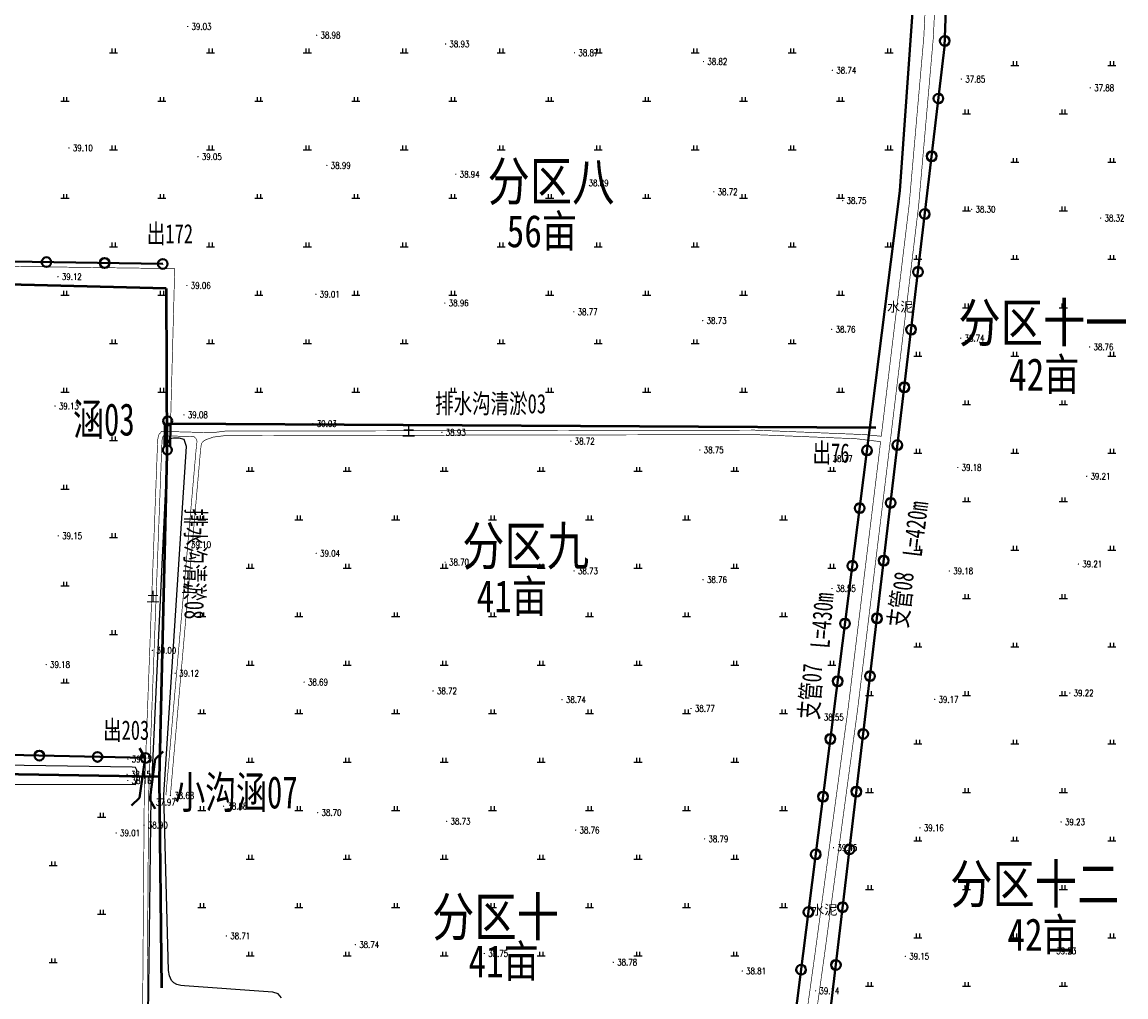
# Model space of a CAD drawing. Extents: x 464172 to 473094, y 3847158 to 3855433.
# Tile 21 of 98: x 466597 to 466939, y 3850488 to 3850790. Entities that reach past the tile are written whole.
import ezdxf
from ezdxf.enums import TextEntityAlignment as Align

# ---------------------------------------------------------------- set-up
doc = ezdxf.new("R2010")
doc.units = 0
doc.linetypes.add('X2', pattern=[10, 8, -2])
doc.layers.get('0').update_dxf_attribs({"linetype": 'CONTINUOUS'})
for name, color, linetype in [('DLSS', 4, 'CONTINUOUS'), ('GCD', 9, 'CONTINUOUS'), ('SXSS', 5, 'CONTINUOUS'), ('ZBTZ', 8, 'CONTINUOUS'), ('排水沟', 5, 'CONTINUOUS')]:
    doc.layers.add(name, color=color, linetype=linetype)
doc.layers.add('出水口', color=3, linetype='CONTINUOUS', lineweight=30)
doc.layers.add('支管', color=3, linetype='CONTINUOUS', lineweight=30)
doc.styles.add('HZ', font='rs.shx', dxfattribs={"width": 0.8, "bigfont": 'hztxt.shx'})
doc.styles.get("Standard").update_dxf_attribs({"font": 'rs.shx', "bigfont": 'hztxt.shx'})
doc.styles.add('黑体', font='simhei.ttf')

# ---------------------------------------------------------------- blocks, each defined once
blk = doc.blocks.new('GC200')
at = {"linetype": 'Continuous', "const_width": 0.2, "flags": 128}
blk.add_lwpolyline([(-0.1, 0, 1), (0.1, 0, 1)], format="xyb", close=True, dxfattribs=at)
blk = doc.blocks.new('gc119')
for p, q in [((-1.25, 0), (1.25, 0)), ((-0.5, 1.3), (-0.5, 0)), ((0.5, 1.3), (0.5, 0))]:
    blk.add_line(p, q)
blk = doc.blocks.new('1243124123')
at = {"layer": 'DLSS', "color": 8, "linetype": 'Continuous', "const_width": 0.2, "flags": 128}
for points in [[(887.24, -302.18), (885.63, -336.07), (881.07, -388.21), (871.65, -466.44), (862.17, -544.25), (851.87, -620.49), (840.89, -699.46), (838.58, -717.9), (831.14, -784.51)], [(656.83, -459.68), (647.43, -459.42), (647.12, -459.78), (646.92, -460.9), (642.78, -570.8)], [(649.51, -570.76), (658.85, -463.85), (659.04, -462.4), (659.24, -461.67), (659.84, -461.02), (660.54, -460.63), (662.78, -459.83), (666.54, -459.36), (830.34, -459.06), (861.73, -460.34), (869.3, -461.24)], [(645.19, -705.19), (643.16, -704.46), (642.14, -703.48), (641.88, -701.74), (642.78, -570.8)]]:
    blk.add_lwpolyline(points, dxfattribs=at)
at = {"layer": 'DLSS', "color": 8, "linetype": 'X2', "const_width": 0.2, "flags": 128}
for points in [[(884.15, -305.24), (882.69, -335.87), (878.14, -387.9), (869.51, -459.57)], [(662.46, -458.48), (666.45, -457.98), (830.37, -457.68), (864.51, -459.07), (869.51, -459.57)], [(662.46, -458.48), (646.82, -458.05), (645.86, -459.18), (645.58, -460.76), (641.43, -570.75)], [(648.13, -570.64), (657.47, -463.7), (657.68, -462.13), (657.73, -460.97), (657.44, -460.25), (656.83, -459.68)], [(869.3, -461.24), (868.72, -466.09), (859.24, -543.88), (848.95, -620.09), (837.97, -699.08), (835.66, -717.53), (827.57, -784.01)], [(641.43, -570.75), (640.43, -701.98), (640.63, -704.03), (641.27, -705.46), (642.62, -706.16), (645.1, -706.68)]]:
    blk.add_lwpolyline(points, dxfattribs=at)
at = {"layer": 'SXSS', "color": 8, "linetype": 'Continuous', "elevation": 38.35, "flags": 128}
for points in [[(683.94, -633.33), (682.89, -632.16), (681.23, -631.64), (653.87, -629.65), (652.77, -629.58), (651.52, -629.25), (650.62, -628.75), (649.85, -627.99), (649.23, -626.57), (648.9, -624.86), (647.45, -570.59), (654.46, -462.7), (653.78, -460.57), (652.24, -460.2), (650.48, -460.14), (649.48, -460.36), (649.12, -460.72), (648.6, -462.01), (643.59, -569.39)], [(643.59, -569.39), (643.51, -571.07), (642.64, -638.77), (643.09, -702.67), (643.29, -703.06), (643.61, -703.4), (644.45, -703.77), (645.28, -703.77)]]:
    blk.add_lwpolyline(points, dxfattribs=at)
blk.add_lwpolyline([(638.71, -567.33), (639.09, -566.13), (639.25, -564.88), (639.13, -562.92), (638.76, -562.04), (637.71, -561.95), (537.38, -560.45), (536.87, -560.62), (536.51, -560.91), (536.24, -561.37), (536.03, -562.1), (536.08, -565.2), (536.64, -566.36), (537.68, -566.95), (539.11, -567.14), (540.29, -567.25)], close=True, dxfattribs=at)
at = {"layer": 'ZBTZ', "color": 8, "linetype": 'Continuous', "const_width": 0.2, "flags": 128}
blk.add_lwpolyline([(542.29, -406.19), (650.86, -407.7), (649.5, -458.13)], dxfattribs=at)
at = {"layer": 'GCD', "color": 8, "linetype": 'Continuous'}
ref = blk.add_blockref('GC200', (654.86, -332.75, 39.03), dxfattribs=at)
ref.add_attrib('height', '39.03', dxfattribs={"linetype": 'Continuous', "height": 2, "style": 'HZ', "width": 0.8}).set_placement((656.06, -332.75), align=Align.MIDDLE_LEFT)
ref = blk.add_blockref('GC200', (694.77, -335.46, 38.98), dxfattribs=at)
ref.add_attrib('height', '38.98', dxfattribs={"linetype": 'Continuous', "height": 2, "style": 'HZ', "width": 0.8}).set_placement((695.97, -335.46), align=Align.MIDDLE_LEFT)
ref = blk.add_blockref('GC200', (734.67, -338.18, 38.93), dxfattribs=at)
ref.add_attrib('height', '38.93', dxfattribs={"linetype": 'Continuous', "height": 2, "style": 'HZ', "width": 0.8}).set_placement((735.87, -338.18), align=Align.MIDDLE_LEFT)
ref = blk.add_blockref('GC200', (774.58, -340.89, 38.87), dxfattribs=at)
ref.add_attrib('height', '38.87', dxfattribs={"linetype": 'Continuous', "height": 2, "style": 'HZ', "width": 0.8}).set_placement((775.78, -340.89), align=Align.MIDDLE_LEFT)
ref = blk.add_blockref('GC200', (814.49, -343.61, 38.82), dxfattribs=at)
ref.add_attrib('height', '38.82', dxfattribs={"linetype": 'Continuous', "height": 2, "style": 'HZ', "width": 0.8}).set_placement((815.69, -343.61), align=Align.MIDDLE_LEFT)
ref = blk.add_blockref('GC200', (854.4, -346.32, 38.74), dxfattribs=at)
ref.add_attrib('height', '38.74', dxfattribs={"linetype": 'Continuous', "height": 2, "style": 'HZ', "width": 0.8}).set_placement((855.6, -346.32), align=Align.MIDDLE_LEFT)
ref = blk.add_blockref('GC200', (894.31, -349.04, 37.85), dxfattribs=at)
ref.add_attrib('height', '37.85', dxfattribs={"linetype": 'Continuous', "height": 2, "style": 'HZ', "width": 0.8}).set_placement((895.51, -349.04), align=Align.MIDDLE_LEFT)
ref = blk.add_blockref('GC200', (934.21, -351.75, 37.88), dxfattribs=at)
ref.add_attrib('height', '37.88', dxfattribs={"linetype": 'Continuous', "height": 2, "style": 'HZ', "width": 0.8}).set_placement((935.41, -351.75), align=Align.MIDDLE_LEFT)
ref = blk.add_blockref('GC200', (618.13, -370.34, 39.1), dxfattribs=at)
ref.add_attrib('height', '39.10', dxfattribs={"linetype": 'Continuous', "height": 2, "style": 'HZ', "width": 0.8}).set_placement((619.33, -370.34), align=Align.MIDDLE_LEFT)
ref = blk.add_blockref('GC200', (658.04, -373.06, 39.05), dxfattribs=at)
ref.add_attrib('height', '39.05', dxfattribs={"linetype": 'Continuous', "height": 2, "style": 'HZ', "width": 0.8}).set_placement((659.24, -373.06), align=Align.MIDDLE_LEFT)
ref = blk.add_blockref('GC200', (697.94, -375.77, 38.99), dxfattribs=at)
ref.add_attrib('height', '38.99', dxfattribs={"linetype": 'Continuous', "height": 2, "style": 'HZ', "width": 0.8}).set_placement((699.14, -375.77), align=Align.MIDDLE_LEFT)
ref = blk.add_blockref('GC200', (737.85, -378.49, 38.94), dxfattribs=at)
ref.add_attrib('height', '38.94', dxfattribs={"linetype": 'Continuous', "height": 2, "style": 'HZ', "width": 0.8}).set_placement((739.05, -378.49), align=Align.MIDDLE_LEFT)
ref = blk.add_blockref('GC200', (777.76, -381.2, 38.89), dxfattribs=at)
ref.add_attrib('height', '38.89', dxfattribs={"linetype": 'Continuous', "height": 2, "style": 'HZ', "width": 0.8}).set_placement((778.96, -381.2), align=Align.MIDDLE_LEFT)
ref = blk.add_blockref('GC200', (817.67, -383.92, 38.72), dxfattribs=at)
ref.add_attrib('height', '38.72', dxfattribs={"linetype": 'Continuous', "height": 2, "style": 'HZ', "width": 0.8}).set_placement((818.87, -383.92), align=Align.MIDDLE_LEFT)
ref = blk.add_blockref('GC200', (857.57, -386.63, 38.75), dxfattribs=at)
ref.add_attrib('height', '38.75', dxfattribs={"linetype": 'Continuous', "height": 2, "style": 'HZ', "width": 0.8}).set_placement((858.77, -386.63), align=Align.MIDDLE_LEFT)
ref = blk.add_blockref('GC200', (897.48, -389.34, 38.3), dxfattribs=at)
ref.add_attrib('height', '38.30', dxfattribs={"linetype": 'Continuous', "height": 2, "style": 'HZ', "width": 0.8}).set_placement((898.68, -389.34), align=Align.MIDDLE_LEFT)
ref = blk.add_blockref('GC200', (937.39, -392.06, 38.32), dxfattribs=at)
ref.add_attrib('height', '38.32', dxfattribs={"linetype": 'Continuous', "height": 2, "style": 'HZ', "width": 0.8}).set_placement((938.59, -392.06), align=Align.MIDDLE_LEFT)
ref = blk.add_blockref('GC200', (614.72, -410.2, 39.12), dxfattribs=at)
ref.add_attrib('height', '39.12', dxfattribs={"linetype": 'Continuous', "height": 2, "style": 'HZ', "width": 0.8}).set_placement((615.92, -410.2), align=Align.MIDDLE_LEFT)
ref = blk.add_blockref('GC200', (654.63, -412.92, 39.06), dxfattribs=at)
ref.add_attrib('height', '39.06', dxfattribs={"linetype": 'Continuous', "height": 2, "style": 'HZ', "width": 0.8}).set_placement((655.83, -412.92), align=Align.MIDDLE_LEFT)
ref = blk.add_blockref('GC200', (694.54, -415.63, 39.01), dxfattribs=at)
ref.add_attrib('height', '39.01', dxfattribs={"linetype": 'Continuous', "height": 2, "style": 'HZ', "width": 0.8}).set_placement((695.74, -415.63), align=Align.MIDDLE_LEFT)
ref = blk.add_blockref('GC200', (734.45, -418.35, 38.96), dxfattribs=at)
ref.add_attrib('height', '38.96', dxfattribs={"linetype": 'Continuous', "height": 2, "style": 'HZ', "width": 0.8}).set_placement((735.65, -418.35), align=Align.MIDDLE_LEFT)
ref = blk.add_blockref('GC200', (774.35, -421.06, 38.77), dxfattribs=at)
ref.add_attrib('height', '38.77', dxfattribs={"linetype": 'Continuous', "height": 2, "style": 'HZ', "width": 0.8}).set_placement((775.55, -421.06), align=Align.MIDDLE_LEFT)
ref = blk.add_blockref('GC200', (814.26, -423.78, 38.73), dxfattribs=at)
ref.add_attrib('height', '38.73', dxfattribs={"linetype": 'Continuous', "height": 2, "style": 'HZ', "width": 0.8}).set_placement((815.46, -423.78), align=Align.MIDDLE_LEFT)
ref = blk.add_blockref('GC200', (854.17, -426.49, 38.76), dxfattribs=at)
ref.add_attrib('height', '38.76', dxfattribs={"linetype": 'Continuous', "height": 2, "style": 'HZ', "width": 0.8}).set_placement((855.37, -426.49), align=Align.MIDDLE_LEFT)
ref = blk.add_blockref('GC200', (894.08, -429.21, 38.74), dxfattribs=at)
ref.add_attrib('height', '38.74', dxfattribs={"linetype": 'Continuous', "height": 2, "style": 'HZ', "width": 0.8}).set_placement((895.28, -429.21), align=Align.MIDDLE_LEFT)
ref = blk.add_blockref('GC200', (933.98, -431.92, 38.76), dxfattribs=at)
ref.add_attrib('height', '38.76', dxfattribs={"linetype": 'Continuous', "height": 2, "style": 'HZ', "width": 0.8}).set_placement((935.18, -431.92), align=Align.MIDDLE_LEFT)
ref = blk.add_blockref('GC200', (613.82, -450.23, 39.13), dxfattribs=at)
ref.add_attrib('height', '39.13', dxfattribs={"linetype": 'Continuous', "height": 2, "style": 'HZ', "width": 0.8}).set_placement((615.02, -450.23), align=Align.MIDDLE_LEFT)
ref = blk.add_blockref('GC200', (653.72, -452.95, 39.08), dxfattribs=at)
ref.add_attrib('height', '39.08', dxfattribs={"linetype": 'Continuous', "height": 2, "style": 'HZ', "width": 0.8}).set_placement((654.92, -452.95), align=Align.MIDDLE_LEFT)
ref = blk.add_blockref('GC200', (693.63, -455.66, 39.03), dxfattribs=at)
ref.add_attrib('height', '39.03', dxfattribs={"linetype": 'Continuous', "height": 2, "style": 'HZ', "width": 0.8}).set_placement((694.83, -455.66), align=Align.MIDDLE_LEFT)
ref = blk.add_blockref('GC200', (733.54, -458.38, 38.93), dxfattribs=at)
ref.add_attrib('height', '38.93', dxfattribs={"linetype": 'Continuous', "height": 2, "style": 'HZ', "width": 0.8}).set_placement((734.74, -458.38), align=Align.MIDDLE_LEFT)
ref = blk.add_blockref('GC200', (773.45, -461.09, 38.72), dxfattribs=at)
ref.add_attrib('height', '38.72', dxfattribs={"linetype": 'Continuous', "height": 2, "style": 'HZ', "width": 0.8}).set_placement((774.65, -461.09), align=Align.MIDDLE_LEFT)
ref = blk.add_blockref('GC200', (813.36, -463.81, 38.75), dxfattribs=at)
ref.add_attrib('height', '38.75', dxfattribs={"linetype": 'Continuous', "height": 2, "style": 'HZ', "width": 0.8}).set_placement((814.56, -463.81), align=Align.MIDDLE_LEFT)
ref = blk.add_blockref('GC200', (853.26, -466.52, 38.77), dxfattribs=at)
ref.add_attrib('height', '38.77', dxfattribs={"linetype": 'Continuous', "height": 2, "style": 'HZ', "width": 0.8}).set_placement((854.46, -466.52), align=Align.MIDDLE_LEFT)
ref = blk.add_blockref('GC200', (893.17, -469.24, 39.18), dxfattribs=at)
ref.add_attrib('height', '39.18', dxfattribs={"linetype": 'Continuous', "height": 2, "style": 'HZ', "width": 0.8}).set_placement((894.37, -469.24), align=Align.MIDDLE_LEFT)
ref = blk.add_blockref('GC200', (933.08, -471.95, 39.21), dxfattribs=at)
ref.add_attrib('height', '39.21', dxfattribs={"linetype": 'Continuous', "height": 2, "style": 'HZ', "width": 0.8}).set_placement((934.28, -471.95), align=Align.MIDDLE_LEFT)
ref = blk.add_blockref('GC200', (614.83, -490.39, 39.15), dxfattribs=at)
ref.add_attrib('height', '39.15', dxfattribs={"linetype": 'Continuous', "height": 2, "style": 'HZ', "width": 0.8}).set_placement((616.03, -490.39), align=Align.MIDDLE_LEFT)
ref = blk.add_blockref('GC200', (654.73, -493.11, 39.1), dxfattribs=at)
ref.add_attrib('height', '39.10', dxfattribs={"linetype": 'Continuous', "height": 2, "style": 'HZ', "width": 0.8}).set_placement((655.93, -493.11), align=Align.MIDDLE_LEFT)
ref = blk.add_blockref('GC200', (694.64, -495.82, 39.04), dxfattribs=at)
ref.add_attrib('height', '39.04', dxfattribs={"linetype": 'Continuous', "height": 2, "style": 'HZ', "width": 0.8}).set_placement((695.84, -495.82), align=Align.MIDDLE_LEFT)
ref = blk.add_blockref('GC200', (734.55, -498.54, 38.7), dxfattribs=at)
ref.add_attrib('height', '38.70', dxfattribs={"linetype": 'Continuous', "height": 2, "style": 'HZ', "width": 0.8}).set_placement((735.75, -498.54), align=Align.MIDDLE_LEFT)
ref = blk.add_blockref('GC200', (930.53, -499.12, 39.21), dxfattribs=at)
ref.add_attrib('height', '39.21', dxfattribs={"linetype": 'Continuous', "height": 2, "style": 'HZ', "width": 0.8}).set_placement((931.73, -499.12), align=Align.MIDDLE_LEFT)
ref = blk.add_blockref('GC200', (774.46, -501.25, 38.73), dxfattribs=at)
ref.add_attrib('height', '38.73', dxfattribs={"linetype": 'Continuous', "height": 2, "style": 'HZ', "width": 0.8}).set_placement((775.66, -501.25), align=Align.MIDDLE_LEFT)
ref = blk.add_blockref('GC200', (890.57, -501.28, 39.18), dxfattribs=at)
ref.add_attrib('height', '39.18', dxfattribs={"linetype": 'Continuous', "height": 2, "style": 'HZ', "width": 0.8}).set_placement((891.77, -501.28), align=Align.MIDDLE_LEFT)
ref = blk.add_blockref('GC200', (814.37, -503.97, 38.76), dxfattribs=at)
ref.add_attrib('height', '38.76', dxfattribs={"linetype": 'Continuous', "height": 2, "style": 'HZ', "width": 0.8}).set_placement((815.57, -503.97), align=Align.MIDDLE_LEFT)
ref = blk.add_blockref('GC200', (854.27, -506.68, 38.55), dxfattribs=at)
ref.add_attrib('height', '38.55', dxfattribs={"linetype": 'Continuous', "height": 2, "style": 'HZ', "width": 0.8}).set_placement((855.47, -506.68), align=Align.MIDDLE_LEFT)
ref = blk.add_blockref('GC200', (643.95, -525.84, 39), dxfattribs=at)
ref.add_attrib('height', '39.00', dxfattribs={"linetype": 'Continuous', "height": 2, "style": 'HZ', "width": 0.8}).set_placement((645.15, -525.84), align=Align.MIDDLE_LEFT)
ref = blk.add_blockref('GC200', (611.09, -530.23, 39.18), dxfattribs=at)
ref.add_attrib('height', '39.18', dxfattribs={"linetype": 'Continuous', "height": 2, "style": 'HZ', "width": 0.8}).set_placement((612.29, -530.23), align=Align.MIDDLE_LEFT)
ref = blk.add_blockref('GC200', (651, -532.95, 39.12), dxfattribs=at)
ref.add_attrib('height', '39.12', dxfattribs={"linetype": 'Continuous', "height": 2, "style": 'HZ', "width": 0.8}).set_placement((652.2, -532.95), align=Align.MIDDLE_LEFT)
ref = blk.add_blockref('GC200', (690.9, -535.66, 38.69), dxfattribs=at)
ref.add_attrib('height', '38.69', dxfattribs={"linetype": 'Continuous', "height": 2, "style": 'HZ', "width": 0.8}).set_placement((692.1, -535.66), align=Align.MIDDLE_LEFT)
ref = blk.add_blockref('GC200', (730.81, -538.38, 38.72), dxfattribs=at)
ref.add_attrib('height', '38.72', dxfattribs={"linetype": 'Continuous', "height": 2, "style": 'HZ', "width": 0.8}).set_placement((732.01, -538.38), align=Align.MIDDLE_LEFT)
ref = blk.add_blockref('GC200', (927.85, -539.03, 39.22), dxfattribs=at)
ref.add_attrib('height', '39.22', dxfattribs={"linetype": 'Continuous', "height": 2, "style": 'HZ', "width": 0.8}).set_placement((929.05, -539.03), align=Align.MIDDLE_LEFT)
ref = blk.add_blockref('GC200', (770.72, -541.09, 38.74), dxfattribs=at)
ref.add_attrib('height', '38.74', dxfattribs={"linetype": 'Continuous', "height": 2, "style": 'HZ', "width": 0.8}).set_placement((771.92, -541.09), align=Align.MIDDLE_LEFT)
ref = blk.add_blockref('GC200', (810.63, -543.81, 38.77), dxfattribs=at)
ref.add_attrib('height', '38.77', dxfattribs={"linetype": 'Continuous', "height": 2, "style": 'HZ', "width": 0.8}).set_placement((811.83, -543.81), align=Align.MIDDLE_LEFT)
ref = blk.add_blockref('GC200', (886.04, -541.02, 39.17), dxfattribs=at)
ref.add_attrib('height', '39.17', dxfattribs={"linetype": 'Continuous', "height": 2, "style": 'HZ', "width": 0.8}).set_placement((887.24, -541.02), align=Align.MIDDLE_LEFT)
ref = blk.add_blockref('GC200', (850.53, -546.52, 38.55), dxfattribs=at)
ref.add_attrib('height', '38.55', dxfattribs={"linetype": 'Continuous', "height": 2, "style": 'HZ', "width": 0.8}).set_placement((851.73, -546.52), align=Align.MIDDLE_LEFT)
ref = blk.add_blockref('GC200', (636.36, -559.48, 39.15), dxfattribs=at)
ref.add_attrib('height', '39.15', dxfattribs={"linetype": 'Continuous', "height": 2, "style": 'HZ', "width": 0.8}).set_placement((637.56, -559.48), align=Align.MIDDLE_LEFT)
ref = blk.add_blockref('GC200', (636.13, -564.21, 38.15), dxfattribs=at)
ref.add_attrib('height', '38.15', dxfattribs={"linetype": 'Continuous', "height": 2, "style": 'HZ', "width": 0.8}).set_placement((637.33, -564.21), align=Align.MIDDLE_LEFT)
ref = blk.add_blockref('GC200', (636.33, -566.11, 38.16), dxfattribs=at)
ref.add_attrib('height', '38.16', dxfattribs={"linetype": 'Continuous', "height": 2, "style": 'HZ', "width": 0.8}).set_placement((637.53, -566.11), align=Align.MIDDLE_LEFT)
ref = blk.add_blockref('GC200', (649.51, -570.76, 38.68), dxfattribs=at)
ref.add_attrib('height', '38.68', dxfattribs={"linetype": 'Continuous', "height": 2, "style": 'HZ', "width": 0.8}).set_placement((650.71, -570.76), align=Align.MIDDLE_LEFT)
ref = blk.add_blockref('GC200', (646.2, -570.74, 37.97), dxfattribs=at)
ref.add_attrib('height', '37.97', dxfattribs={"linetype": 'Continuous', "height": 2, "style": 'HZ', "width": 0.8}).set_placement((645.02, -572.82), align=Align.MIDDLE_LEFT)
ref = blk.add_blockref('GC200', (665.97, -574.06, 38.68), dxfattribs=at)
ref.add_attrib('height', '38.68', dxfattribs={"linetype": 'Continuous', "height": 2, "style": 'HZ', "width": 0.8}).set_placement((667.17, -574.06), align=Align.MIDDLE_LEFT)
ref = blk.add_blockref('GC200', (695.1, -576.04, 38.7), dxfattribs=at)
ref.add_attrib('height', '38.70', dxfattribs={"linetype": 'Continuous', "height": 2, "style": 'HZ', "width": 0.8}).set_placement((696.3, -576.04), align=Align.MIDDLE_LEFT)
ref = blk.add_blockref('GC200', (641.36, -579.92, 38.9), dxfattribs=at)
ref.add_attrib('height', '38.90', dxfattribs={"linetype": 'Continuous', "height": 2, "style": 'HZ', "width": 0.8}).set_placement((642.56, -579.92), align=Align.MIDDLE_LEFT)
ref = blk.add_blockref('GC200', (735.01, -578.75, 38.73), dxfattribs=at)
ref.add_attrib('height', '38.73', dxfattribs={"linetype": 'Continuous', "height": 2, "style": 'HZ', "width": 0.8}).set_placement((736.21, -578.75), align=Align.MIDDLE_LEFT)
ref = blk.add_blockref('GC200', (774.92, -581.47, 38.76), dxfattribs=at)
ref.add_attrib('height', '38.76', dxfattribs={"linetype": 'Continuous', "height": 2, "style": 'HZ', "width": 0.8}).set_placement((776.12, -581.47), align=Align.MIDDLE_LEFT)
ref = blk.add_blockref('GC200', (881.5, -580.76, 39.16), dxfattribs=at)
ref.add_attrib('height', '39.16', dxfattribs={"linetype": 'Continuous', "height": 2, "style": 'HZ', "width": 0.8}).set_placement((882.7, -580.76), align=Align.MIDDLE_LEFT)
ref = blk.add_blockref('GC200', (925.17, -578.94, 39.23), dxfattribs=at)
ref.add_attrib('height', '39.23', dxfattribs={"linetype": 'Continuous', "height": 2, "style": 'HZ', "width": 0.8}).set_placement((926.37, -578.94), align=Align.MIDDLE_LEFT)
ref = blk.add_blockref('GC200', (632.75, -582.35, 39.01), dxfattribs=at)
ref.add_attrib('height', '39.01', dxfattribs={"linetype": 'Continuous', "height": 2, "style": 'HZ', "width": 0.8}).set_placement((633.95, -582.35), align=Align.MIDDLE_LEFT)
ref = blk.add_blockref('GC200', (814.83, -584.18, 38.79), dxfattribs=at)
ref.add_attrib('height', '38.79', dxfattribs={"linetype": 'Continuous', "height": 2, "style": 'HZ', "width": 0.8}).set_placement((816.03, -584.18), align=Align.MIDDLE_LEFT)
ref = blk.add_blockref('GC200', (854.73, -586.9, 39.45), dxfattribs=at)
ref.add_attrib('height', '39.45', dxfattribs={"linetype": 'Continuous', "height": 2, "style": 'HZ', "width": 0.8}).set_placement((855.93, -586.9), align=Align.MIDDLE_LEFT)
ref = blk.add_blockref('GC200', (666.85, -614.21, 38.71), dxfattribs=at)
ref.add_attrib('height', '38.71', dxfattribs={"linetype": 'Continuous', "height": 2, "style": 'HZ', "width": 0.8}).set_placement((668.05, -614.21), align=Align.MIDDLE_LEFT)
ref = blk.add_blockref('GC200', (706.76, -616.93, 38.74), dxfattribs=at)
ref.add_attrib('height', '38.74', dxfattribs={"linetype": 'Continuous', "height": 2, "style": 'HZ', "width": 0.8}).set_placement((707.96, -616.93), align=Align.MIDDLE_LEFT)
ref = blk.add_blockref('GC200', (922.48, -618.84, 39.23), dxfattribs=at)
ref.add_attrib('height', '39.23', dxfattribs={"linetype": 'Continuous', "height": 2, "style": 'HZ', "width": 0.8}).set_placement((923.68, -618.84), align=Align.MIDDLE_LEFT)
ref = blk.add_blockref('GC200', (746.67, -619.64, 38.75), dxfattribs=at)
ref.add_attrib('height', '38.75', dxfattribs={"linetype": 'Continuous', "height": 2, "style": 'HZ', "width": 0.8}).set_placement((747.87, -619.64), align=Align.MIDDLE_LEFT)
ref = blk.add_blockref('GC200', (786.58, -622.35, 38.78), dxfattribs=at)
ref.add_attrib('height', '38.78', dxfattribs={"linetype": 'Continuous', "height": 2, "style": 'HZ', "width": 0.8}).set_placement((787.78, -622.35), align=Align.MIDDLE_LEFT)
ref = blk.add_blockref('GC200', (876.97, -620.51, 39.15), dxfattribs=at)
ref.add_attrib('height', '39.15', dxfattribs={"linetype": 'Continuous', "height": 2, "style": 'HZ', "width": 0.8}).set_placement((878.17, -620.51), align=Align.MIDDLE_LEFT)
ref = blk.add_blockref('GC200', (826.48, -625.07, 38.81), dxfattribs=at)
ref.add_attrib('height', '38.81', dxfattribs={"linetype": 'Continuous', "height": 2, "style": 'HZ', "width": 0.8}).set_placement((827.68, -625.07), align=Align.MIDDLE_LEFT)
ref = blk.add_blockref('GC200', (849.17, -631.2, 39.14), dxfattribs=at)
ref.add_attrib('height', '39.14', dxfattribs={"linetype": 'Continuous', "height": 2, "style": 'HZ', "width": 0.8}).set_placement((850.37, -631.2), align=Align.MIDDLE_LEFT)
at = {"layer": 'ZBTZ', "color": 8, "linetype": 'Continuous'}
for p in [(631.9, -340.91), (661.9, -340.91), (691.9, -340.91), (721.9, -340.91), (751.9, -340.91), (781.9, -340.91), (811.9, -340.91), (841.9, -340.91), (871.9, -340.91), (910.86, -344.79), (940.86, -344.79), (616.9, -355.91), (646.9, -355.91), (676.9, -355.91), (706.9, -355.91), (736.9, -355.91), (766.9, -355.91), (796.9, -355.91), (826.9, -355.91), (856.9, -355.91), (895.86, -359.79), (925.86, -359.79), (631.9, -370.91), (661.9, -370.91), (691.9, -370.91), (721.9, -370.91), (751.9, -370.91), (781.9, -370.91), (811.9, -370.91), (841.9, -370.91), (871.9, -370.91), (910.86, -374.79), (940.86, -374.79), (616.9, -385.91), (646.9, -385.91), (676.9, -385.91), (706.9, -385.91), (736.9, -385.91), (766.9, -385.91), (796.9, -385.91), (826.9, -385.91), (856.9, -385.91), (895.86, -389.79), (925.86, -389.79), (631.9, -400.91), (661.9, -400.91), (691.9, -400.91), (721.9, -400.91), (751.9, -400.91), (781.9, -400.91), (811.9, -400.91), (841.9, -400.91), (871.9, -400.91), (880.86, -404.79), (910.86, -404.79), (940.86, -404.79), (616.9, -415.91), (646.9, -415.91), (676.9, -415.91), (706.9, -415.91), (736.9, -415.91), (766.9, -415.91), (796.9, -415.91), (826.9, -415.91), (856.9, -415.91), (895.86, -419.79), (925.86, -419.79), (631.9, -430.91), (661.9, -430.91), (691.9, -430.91), (721.9, -430.91), (751.9, -430.91), (781.9, -430.91), (811.9, -430.91), (841.9, -430.91), (880.86, -434.79), (910.86, -434.79), (940.86, -434.79), (616.9, -445.91), (646.9, -445.91), (676.9, -445.91), (706.9, -445.91), (736.9, -445.91), (766.9, -445.91), (796.9, -445.91), (826.9, -445.91), (856.9, -445.91), (895.86, -449.79), (925.86, -449.79), (631.9, -460.91), (880.86, -464.79), (910.86, -464.79), (940.86, -464.79), (674.23, -470.4), (704.23, -470.4), (734.23, -470.4), (764.23, -470.4), (794.23, -470.4), (824.23, -470.4), (854.23, -470.4), (616.9, -475.91), (895.86, -479.79), (925.86, -479.79), (659.23, -485.4), (689.23, -485.4), (719.23, -485.4), (749.23, -485.4), (779.23, -485.4), (809.23, -485.4), (839.23, -485.4), (631.9, -490.91), (880.86, -494.79), (910.86, -494.79), (940.86, -494.79), (674.23, -500.4), (704.23, -500.4), (734.23, -500.4), (764.23, -500.4), (794.23, -500.4), (824.23, -500.4), (854.23, -500.4), (616.9, -505.91), (895.86, -509.79), (925.86, -509.79), (659.23, -515.4), (689.23, -515.4), (719.23, -515.4), (749.23, -515.4), (779.23, -515.4), (809.23, -515.4), (839.23, -515.4), (631.9, -520.91), (880.86, -524.79), (910.86, -524.79), (940.86, -524.79), (674.23, -530.4), (704.23, -530.4), (734.23, -530.4), (764.23, -530.4), (794.23, -530.4), (824.23, -530.4), (854.23, -530.4), (616.9, -535.91), (865.86, -539.79), (895.86, -539.79), (925.86, -539.79), (659.23, -545.4), (689.23, -545.4), (719.23, -545.4), (749.23, -545.4), (779.23, -545.4), (809.23, -545.4), (839.23, -545.4), (631.9, -550.91), (880.86, -554.79), (910.86, -554.79), (940.86, -554.79), (674.23, -560.4), (704.23, -560.4), (734.23, -560.4), (764.23, -560.4), (794.23, -560.4), (824.23, -560.4), (865.86, -569.79), (895.86, -569.79), (925.86, -569.79), (628.24, -577.46), (659.23, -575.4), (689.23, -575.4), (719.23, -575.4), (749.23, -575.4), (779.23, -575.4), (809.23, -575.4), (839.23, -575.4), (880.86, -584.79), (910.86, -584.79), (940.86, -584.79), (674.23, -590.4), (704.23, -590.4), (734.23, -590.4), (764.23, -590.4), (794.23, -590.4), (824.23, -590.4), (613.24, -592.46), (865.86, -599.79), (895.86, -599.79), (925.86, -599.79), (659.23, -605.4), (689.23, -605.4), (719.23, -605.4), (749.23, -605.4), (779.23, -605.4), (809.23, -605.4), (839.23, -605.4), (628.24, -607.46), (880.86, -614.79), (910.86, -614.79), (940.86, -614.79), (613.24, -622.46), (674.23, -620.4), (704.23, -620.4), (734.23, -620.4), (764.23, -620.4), (794.23, -620.4), (824.23, -620.4), (865.86, -629.79), (895.86, -629.79), (925.86, -629.79)]:
    blk.add_blockref('gc119', p, dxfattribs=at)
at = {"layer": 'DLSS', "color": 8, "linetype": 'Continuous', "style": '黑体'}
for s, p in [('水泥', (875.36, -419.46)), ('土', (723.26, -457.87)), ('土', (654.97, -506.25)), ('土', (644.15, -509.14)), ('水泥', (851.85, -606.06))]:
    blk.add_text(s, height=3, dxfattribs=at).set_placement(p, align=Align.MIDDLE)
blk = doc.blocks.new('han')
at = {"color": 1, "lineweight": 40, "flags": 128}
for points in [[(-9.72, 3.17), (10.27, 3.17)], [(-9.72, -1.85), (10.27, -1.85)]]:
    blk.add_lwpolyline(points, dxfattribs=at)
at = {"color": 1, "lineweight": 40}
for centre in [(-12.84, 0.66), (13.38, 0.66)]:
    blk.add_circle(centre, 4, dxfattribs=at)
blk = doc.blocks.new('qiao')
at = {"color": 1, "lineweight": 40, "flags": 128}
for points in [[(-10.33, 2.02), (-14.5, 5.36)], [(-10.33, 2.02), (9.66, 2.02)], [(9.66, 2.02), (13.84, 5.36)], [(-10.33, -3.01), (-14.5, -6.35)], [(-10.33, -3.01), (9.66, -3.01)], [(9.66, -3.01), (13.84, -6.35)]]:
    blk.add_lwpolyline(points, dxfattribs=at)

msp = doc.modelspace()

# ---------------------------------------------------------------- linework, layer by layer
at = {"layer": '出水口', "color": 3, "lineweight": 40}
for centre in [(466882.85, 3850784.12), (466880.89, 3850766.29), (466878.77, 3850748.41), (466876.66, 3850730.53), (466604.86, 3850715.66), (466622.86, 3850715.39), (466640.86, 3850715.12), (466874.54, 3850712.66), (466872.43, 3850694.78), (466870.31, 3850676.91), (466858.78, 3850657.38), (466868.2, 3850659.03), (466856.52, 3850639.52), (466866.08, 3850641.16), (466863.97, 3850623.28), (466854.25, 3850621.67), (466861.85, 3850605.41), (466851.99, 3850603.81), (466849.72, 3850585.95), (466859.74, 3850587.53), (466847.46, 3850568.1), (466857.62, 3850569.66), (466602.66, 3850562.95), (466620.66, 3850562.55), (466635.52, 3850562.23), (466855.51, 3850551.78), (466845.19, 3850550.24), (466853.39, 3850533.91), (466842.93, 3850532.38), (466840.66, 3850514.52), (466851.28, 3850516.03), (466838.4, 3850496.67), (466849.16, 3850498.16)]:
    msp.add_circle(centre, 1.5, dxfattribs=at)
at = {"layer": '排水沟', "linetype": 'Continuous', "lineweight": 50, "flags": 128}
for points in [[(466641.88, 3850707.5), (466111.77, 3850720.93)], [(466641.88, 3850707.5), (466642.15, 3850656.35), (466639.69, 3850555.81), (466640.41, 3850491.12)], [(466861.49, 3850664.36), (466642.1, 3850665.61)], [(466639.7, 3850556.39), (466527.79, 3850558.25), (466394.18, 3850573.31), (466341.74, 3850581.74), (466103.92, 3850603.59)]]:
    msp.add_lwpolyline(points, dxfattribs=at)
at = {"layer": '支管', "color": 3, "lineweight": 40, "flags": 128}
for points in [[(466876.07, 3850838.18), (466868.98, 3850737.75), (466827.78, 3850412.97)], [(466884.73, 3850837.95), (466882.78, 3850782.31), (466840.73, 3850426.89)], [(466415.91, 3850720.26), (466539.72, 3850716.63), (466640.86, 3850715.12), (466640.86, 3850715.12)], [(466396.9, 3850581.94), (466531.76, 3850564.49), (466635.52, 3850562.23)]]:
    msp.add_lwpolyline(points, dxfattribs=at)

# ---------------------------------------------------------------- block references
at = {"linetype": 'Continuous'}
msp.add_blockref('1243124123', (465993.69, 3851121.34), dxfattribs=at)
at = {"color": 3, "lineweight": -3}
for name, p, xscale, yscale, zscale, rotation in [('han', (466642.1, 3850662.11, 39.25), 0.3429999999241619, 0.3429999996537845, 0.3430000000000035, 269.1680812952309), ('qiao', (466635.82, 3850556.09), 0.6300000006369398, 0.6300000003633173, 0.6300000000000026, 82.03813504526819)]:
    msp.add_blockref(name, p, dxfattribs=dict(at, xscale=xscale, yscale=yscale, zscale=zscale, rotation=rotation))

# ---------------------------------------------------------------- texts
at = {"color": 1, "linetype": 'Continuous', "lineweight": 50, "attachment_point": 1}
for s, insert, char_height in [('{\\fSimSun|b0|i0|c134|p2;\\W0.8;分区八}', (466741.35, 3850746.66, 0.32), 12), ('{\\fSimSun|b0|i0|c134|p2;\\W0.8;56亩}', (466747.28, 3850730.27), 10), ('{\\fSimSun|b0|i0|c134|p2;\\W0.8;分区十一}', (466887.05, 3850702.89, 0.32), 12), ('{\\fSimSun|b0|i0|c134|p2;\\W0.8;42亩}', (466902.73, 3850685.91), 10), ('{\\fSimHei|b0|i0|c134|p2;\\W0.7;涵03}', (466613.09, 3850671.99), 10), ('{\\fSimSun|b0|i0|c134|p2;\\W0.8;分区九}', (466733.51, 3850633.82, 0.32), 12), ('{\\fSimSun|b0|i0|c134|p2;\\W0.8;41亩}', (466737.98, 3850617.24), 10), ('{\\fSimHei|b0|i0|c134|p2;\\W0.7;小沟涵07}', (466644.45, 3850556.59), 10), ('{\\fSimSun|b0|i0|c134|p2;\\W0.8;分区十二}', (466884.52, 3850529.19, 0.32), 12), ('{\\fSimSun|b0|i0|c134|p2;\\W0.8;分区十}', (466724.17, 3850519.04, 0.32), 12), ('{\\fSimSun|b0|i0|c134|p2;\\W0.8;42亩}', (466902.22, 3850512.57), 10), ('{\\fSimSun|b0|i0|c134|p2;\\W0.8;41亩}', (466735.47, 3850504.32), 10)]:
    msp.add_mtext(s, dxfattribs=dict(at, insert=insert, char_height=char_height))
at = {"color": 3, "lineweight": 40, "char_height": 6, "width": 34.7286, "attachment_point": 1}
for s, insert in [('{\\fSimHei|b0|i0|c134|p2;\\W0.7;出172}', (466635.92, 3850727.45)), ('{\\fSimHei|b0|i0|c134|p2;\\W0.7;出76}', (466841.93, 3850659.6)), ('{\\fSimHei|b0|i0|c134|p2;\\W0.7;出203}', (466622.37, 3850573.83))]:
    msp.add_mtext(s, dxfattribs=dict(at, insert=insert))
for s, insert, rotation in [('{\\fSimHei|b0|i0|c134|p2;\\W0.7;L=420m}', (466869.73, 3850624.95), 83.0069), ('{\\fSimHei|b0|i0|c134|p2;\\W0.7;支管08}', (466865.26, 3850603.08), 83.0069), ('{\\fSimHei|b0|i0|c134|p2;\\W0.7;L=430m}', (466841.17, 3850596.48), 85.5655), ('{\\fSimHei|b0|i0|c134|p2;\\W0.7;支管07}', (466837.68, 3850574.44), 85.5655)]:
    msp.add_mtext(s, dxfattribs=dict(at, insert=insert, rotation=rotation))
at = {"layer": '排水沟', "linetype": 'Continuous', "lineweight": 50, "char_height": 6, "width": 74.094, "attachment_point": 1}
for s, insert, rotation in [('{\\fSimHei|b0|i0|c134|p2;\\W0.7;排水沟清淤03}', (466725.12, 3850674.91), 359.9031), ('{\\fSimHei|b0|i0|c134|p2;\\W0.7;排水沟清淤08}', (466654.09, 3850639.41), 269.1372)]:
    msp.add_mtext(s, dxfattribs=dict(at, insert=insert, rotation=rotation))

doc.saveas('drawing.dxf')
